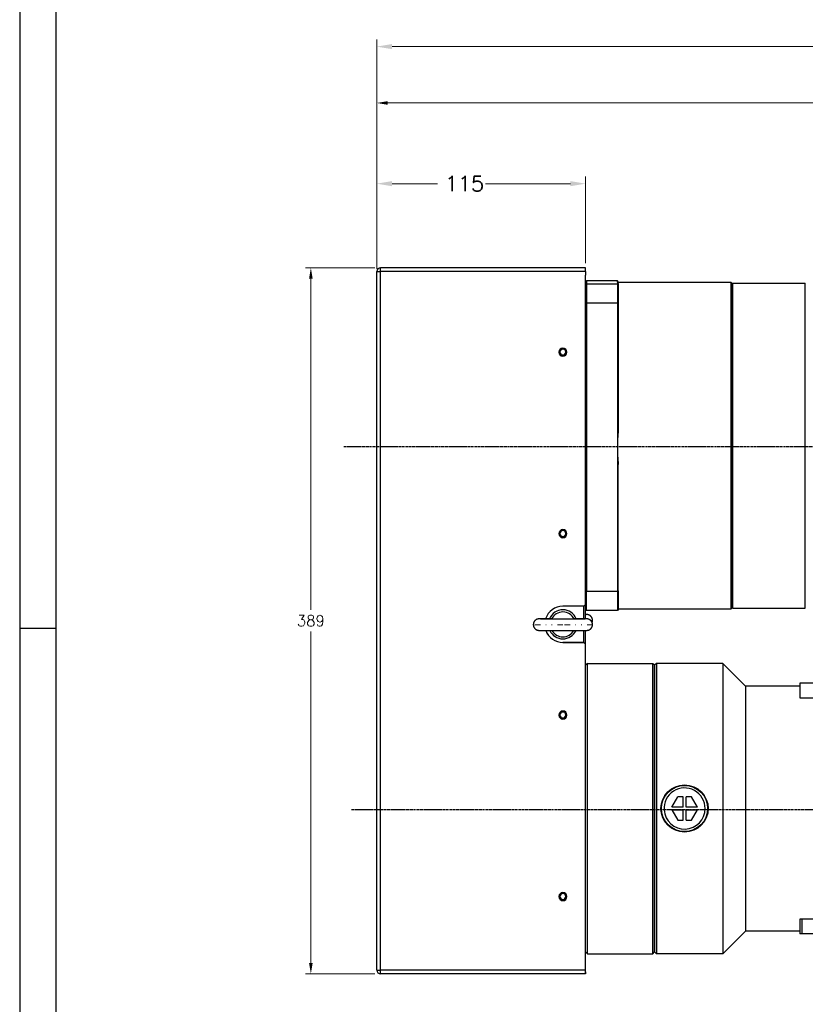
# Model space of a CAD drawing. Header units: inches. Extents: x 0 to 2382, y 0 to 1682.
# Tile 2 of 18: x 0 to 433, y 634 to 1176. Entities that reach past the tile are written whole.
import ezdxf

# ---------------------------------------------------------------- set-up
doc = ezdxf.new("R2010")
doc.units = ezdxf.units.IN
doc.linetypes.add('CENTER', pattern=[2, 1.25, -0.25, 0.25, -0.25])
doc.linetypes.add('DASHEDBIDOT', pattern=[12.4, 3, -3, 0.2, -3, 0.2, -3])
doc.layers.add('ATA-CENTER', color=133, linetype='CENTER')
doc.layers.add('ATA-TEXT', color=7, linetype='Continuous')
doc.layers.add('Layer0000', color=7, linetype='Continuous', lineweight=25)
doc.styles.get("Standard").update_dxf_attribs({"font": 'simplex.shx'})
doc.styles.add('주 문자 (ISO)', font='arial.ttf')
doc.dimstyles.new('ata_A0$0', dxfattribs={"dimtxt": 6, "dimasz": 6, "dimexe": 3, "dimexo": 3, "dimgap": 3, "dimtad": 0, "dimtih": 1, "dimtoh": 1, "dimdec": 6, "dimdsep": 46, "dimtxsty": 'Standard', "dimcen": 0, "dimclrd": 252, "dimclre": 252, "dimclrt": 4, "dimadec": 6, "dimazin": 2, "dimtfac": 1, "dimtdec": 6, "dimtofl": 0, "dimtmove": 0, "dimatfit": 3, "dimfxl": 0, "dimtolj": 1, "dimtzin": 0, "dimlwd": 0, "dimlwe": 0, "dimarcsym": 0})
doc.dimstyles.new('ata_A1', dxfattribs={"dimtxt": 4.2, "dimasz": 4.2, "dimexe": 2, "dimexo": 2, "dimgap": 2, "dimtad": 0, "dimtih": 1, "dimtoh": 1, "dimdec": 6, "dimdsep": 46, "dimtxsty": 'Standard', "dimcen": 0, "dimclrd": 252, "dimclre": 252, "dimclrt": 4, "dimadec": 6, "dimazin": 2, "dimtfac": 1, "dimtdec": 6, "dimtofl": 0, "dimtmove": 0, "dimatfit": 3, "dimfxl": 0, "dimtolj": 1, "dimtzin": 0, "dimlwd": 0, "dimlwe": 0, "dimarcsym": 0})

# ---------------------------------------------------------------- blocks, each defined once
blk = doc.blocks.new('*D10157')
at = {"layer": 'Defpoints', "color": 0}
for p in [(311.66, 1086.06), (311.66, 1038.18), (196.66, 1036.18)]:
    blk.add_point(p, dxfattribs=at)
at = {"layer": 'Layer0000', "color": 252, "linetype": 'Continuous', "lineweight": 0}
for p, q in [((196.66, 1040.18), (196.66, 1090.06)), ((205.06, 1086.06), (230.16, 1086.06)), ((303.26, 1086.06), (256.56, 1086.06)), ((311.66, 1042.18), (311.66, 1090.06))]:
    blk.add_line(p, q, dxfattribs=at)
at = {"layer": 'Layer0000', "color": 252}
for points in [[(205.06, 1087.46), (205.06, 1084.66), (196.66, 1086.06)], [(303.26, 1084.66), (303.26, 1087.46), (311.66, 1086.06)]]:
    blk.add_solid(points, dxfattribs=at)
at = {"layer": 'Layer0000', "color": 4, "lineweight": 25, "insert": (234.16, 1090.26), "char_height": 8.4, "attachment_point": 1}
blk.add_mtext('\\A1;115', dxfattribs=at)
blk = doc.blocks.new('*D10159')
at = {"layer": 'Defpoints', "color": 0}
for p in [(764.36, 1130.53), (196.66, 1036.18), (764.36, 990.18)]:
    blk.add_point(p, dxfattribs=at)
at = {"layer": 'Layer0000', "color": 252, "linetype": 'Continuous', "lineweight": 0}
for p, q in [((196.66, 1039.18), (196.66, 1133.53)), ((202.66, 1130.53), (465.51, 1130.53)), ((758.36, 1130.53), (495.51, 1130.53)), ((764.36, 993.18), (764.36, 1133.53))]:
    blk.add_line(p, q, dxfattribs=at)
at = {"layer": 'Layer0000', "color": 252}
for points in [[(202.66, 1131.53), (202.66, 1129.53), (196.66, 1130.53)], [(758.36, 1129.53), (758.36, 1131.53), (764.36, 1130.53)]]:
    blk.add_solid(points, dxfattribs=at)
at = {"layer": 'Layer0000', "color": 4, "lineweight": 25, "insert": (480.51, 1130.53), "char_height": 6, "attachment_point": 5}
blk.add_mtext('\\A1;567.7', dxfattribs=at)
blk = doc.blocks.new('*D10160')
at = {"color": 252, "lineweight": 0}
for p, q in [((195.66, 1039.73), (157.35, 1039.73)), ((160.35, 1033.73), (160.35, 851.23)), ((160.35, 656.73), (160.35, 839.23)), ((195.66, 650.73), (157.35, 650.73))]:
    blk.add_line(p, q, dxfattribs=at)
at = {"color": 252}
for points in [[(161.35, 1033.73), (159.35, 1033.73), (160.35, 1039.73)], [(159.35, 656.73), (161.35, 656.73), (160.35, 650.73)]]:
    blk.add_solid(points, dxfattribs=at)
at = {"layer": 'Defpoints', "color": 0}
for p in [(160.35, 1039.73), (198.66, 1039.73), (198.66, 650.73)]:
    blk.add_point(p, dxfattribs=at)
at = {"color": 4, "insert": (160.35, 845.23), "char_height": 6, "attachment_point": 5}
blk.add_mtext('\\A1;389', dxfattribs=at)
blk = doc.blocks.new('*D10158')
at = {"layer": 'Defpoints', "color": 0}
for p in [(1249.66, 1161.58), (196.66, 1036.18), (1249.66, 821.18)]:
    blk.add_point(p, dxfattribs=at)
at = {"layer": 'Layer0000', "color": 252, "linetype": 'Continuous', "lineweight": 0}
for p, q in [((196.66, 1040.18), (196.66, 1165.58)), ((205.06, 1161.58), (563.87, 1161.58)), ((1241.26, 1161.58), (599.84, 1161.58)), ((1249.66, 825.18), (1249.66, 1165.58))]:
    blk.add_line(p, q, dxfattribs=at)
at = {"layer": 'Layer0000', "color": 252}
for points in [[(205.06, 1162.98), (205.06, 1160.18), (196.66, 1161.58)], [(1241.26, 1160.18), (1241.26, 1162.98), (1249.66, 1161.58)]]:
    blk.add_solid(points, dxfattribs=at)
at = {"layer": 'Layer0000', "color": 4, "lineweight": 25, "insert": (567.87, 1165.78), "char_height": 8.4, "attachment_point": 1}
blk.add_mtext('\\A1;1053', dxfattribs=at)
blk = doc.blocks.new('ata-Border-A0-002')
at = {"color": 253, "ltscale": 0.5}
for p, q in [((0, 841), (0, 0)), ((10, 420.5), (0, 420.5))]:
    blk.add_line(p, q, dxfattribs=at)
blk.add_line((10, 12), (10, 829))

msp = doc.modelspace()

# ---------------------------------------------------------------- linework, layer by layer
msp.add_line((311.6623321, 662.7560453), (311.6623321, 820.7560453))
at = {"layer": 'ATA-CENTER'}
for p, q in [((178.5777623, 941.1827798), (769.6576547, 941.1827798)), ((182.8151091, 741.2466216), (1899.4093185, 741.2466216))]:
    msp.add_line(p, q, dxfattribs=at)
at = {"layer": 'Layer0000', "color": 7, "linetype": 'Continuous', "lineweight": 25}
for p, q in [((196.6623321, 652.7297062), (196.6623321, 1037.7278685)), ((196.6623321, 1035.7524441), (196.6623321, 1037.7277604)), ((311.6623321, 1039.7277604), (198.6623321, 1039.7277604)), ((311.6623321, 1039.7277604), (198.6623321, 1039.7277604)), ((198.6623321, 1037.7523361), (198.6623321, 1039.7276523)), ((311.6623321, 1039.7276523), (198.6623321, 1039.7276523)), ((198.6623321, 1035.7316513), (198.6623321, 1037.7523361)), ((311.6623321, 1037.7070757), (198.6623321, 1037.7070757)), ((198.6623321, 652.7089134), (198.6623321, 1037.7070757)), ((311.6623321, 1037.7523361), (311.6623321, 1039.7276523)), ((311.6623321, 1037.7523361), (311.6623321, 1035.7316513)), ((311.6623321, 854.2414603), (311.6623321, 1035.7316513)), ((312.1623321, 1032.5655613), (311.6623321, 1032.0636212)), ((311.6623321, 1030.4171778), (312.1623321, 1030.9151837)), ((312.1623321, 1032.5655613), (312.1623321, 1030.9151837)), ((329.1623321, 1032.5655613), (312.1623321, 1032.5655613)), ((312.1623321, 1030.9151837), (329.1623321, 1030.9151837)), ((312.1623321, 1030.9151837), (312.1623321, 1020.1778101)), ((329.1623319, 1031.7403725), (329.1623321, 1032.5655613)), ((329.1623319, 1031.7403725), (329.1623321, 1030.9151837)), ((329.6623321, 1032.0636211), (329.1623321, 1032.5655611)), ((329.1623321, 1030.9151837), (329.1623321, 1020.17781)), ((329.1623321, 1030.9151835), (329.6623321, 1030.4171777)), ((329.1705473, 1031.7452362), (391.6623321, 1031.7452362)), ((329.6623319, 1031.1419077), (329.6623321, 1030.4171778)), ((329.6623321, 1032.0636212), (329.662332, 1031.7452362)), ((391.6623319, 1031.7452363), (392.1623321, 1031.2452361)), ((391.6623321, 1031.7403725), (391.6623321, 1031.7452365)), ((391.6623321, 1031.7403725), (391.6623321, 851.7452365)), ((392.6623318, 1031.2452364), (392.1623318, 1030.7452364)), ((392.1623321, 852.2452368), (392.1623321, 1031.2452362)), ((392.6623318, 940.8147585), (392.6623319, 1031.2452365)), ((392.6623319, 1031.2452365), (432.6623319, 1031.2452365)), ((432.6623318, 940.8147585), (432.6623319, 1031.2452365)), ((329.6623321, 1030.4171778), (329.6623321, 1019.9938107)), ((312.1623321, 1020.1778101), (311.6623321, 1019.9938107)), ((329.1623321, 1020.17781), (312.1623321, 1020.1778101)), ((312.1623321, 1020.1778101), (312.1623321, 861.4413106)), ((329.1623321, 1020.17781), (329.1623319, 940.8095603)), ((329.6623321, 1019.9938109), (329.1623321, 1020.1778102)), ((329.6623321, 1019.9938107), (329.6623319, 950.2878918)), ((329.1623319, 940.8095603), (329.1623321, 861.4413107)), ((392.6623319, 852.2452365), (392.6623318, 940.8147585)), ((432.6623319, 852.2452365), (432.6623318, 940.8147585)), ((329.6623321, 861.6357064), (329.6623319, 931.3416253)), ((311.6623321, 861.6357063), (312.1623321, 861.4413106)), ((312.1623321, 861.4413106), (329.1623321, 861.4413107)), ((312.1623321, 850.9249116), (312.1623321, 861.4413106)), ((329.1623321, 861.4413104), (329.6623321, 861.6357061)), ((329.1623321, 861.4413107), (329.1623321, 850.9249116)), ((329.6623321, 861.6357064), (329.6623321, 851.4268517)), ((310.6623321, 853.2415144), (299.1623321, 853.2415144)), ((310.6623321, 853.2415144), (311.6623321, 854.2414603)), ((310.6623321, 846.3065929), (310.6623321, 853.2415144)), ((311.6623321, 846.283679), (311.6623321, 854.2414603)), ((391.6623319, 851.7452366), (392.1623321, 852.2452368)), ((392.6623318, 852.2452366), (392.1623318, 852.7452366)), ((392.6623319, 852.2452365), (432.6623319, 852.2452365)), ((311.6623321, 851.4268517), (312.1623321, 850.9249116)), ((329.1623321, 850.9249116), (312.1623321, 850.9249116)), ((329.6623321, 851.4268518), (329.1623321, 850.9249118)), ((329.6623321, 851.7452367), (391.6623321, 851.7452367)), ((310.6623321, 833.2633881), (310.6623321, 839.8729024)), ((311.6623321, 832.2634421), (311.6623321, 839.8958159)), ((310.6623321, 833.2633881), (299.1623321, 833.2633881)), ((299.1623321, 833.2425953), (310.6623321, 833.2425953)), ((310.6623321, 833.2633881), (311.6623321, 832.2634421)), ((310.6623321, 833.2425953), (310.6623321, 833.2633881)), ((310.6623321, 833.2425953), (311.6623321, 832.2426493)), ((311.6623321, 832.2426493), (311.6623321, 832.2634421)), ((311.6623321, 650.733489), (311.6623321, 832.2426493)), ((312.6623321, 821.7560453), (311.6623321, 820.7560453)), ((312.6623321, 821.7560453), (348.6623321, 821.7560453)), ((312.6623321, 661.7560453), (312.6623321, 821.7560453)), ((348.6623321, 821.7560453), (349.6623321, 820.7560453)), ((348.6623321, 661.7560453), (348.6623321, 821.7560453)), ((350.6623321, 821.7588285), (349.6623321, 820.7588285)), ((349.6623321, 820.7588285), (349.6623321, 662.7588285)), ((349.6623321, 662.7560453), (349.6623321, 820.753262)), ((387.1623321, 821.7588285), (350.6623321, 821.7588285)), ((350.6623321, 821.7588285), (350.6623321, 661.7588285)), ((387.1623321, 821.7588285), (399.6623321, 809.2588285)), ((387.1623321, 821.7588285), (387.1623321, 661.7588285)), ((429.6623321, 809.2588285), (399.6623321, 809.2588285)), ((399.6623321, 809.2588285), (399.6623321, 674.2588285)), ((429.6623321, 810.7588285), (429.6623321, 802.7588285)), ((1099.6623321, 810.7588285), (429.6623321, 810.7588285)), ((429.6623321, 802.7588285), (1099.6623321, 802.7588285)), ((359.1186588, 742.5588285), (362.4095554, 748.2588285)), ((365.3623321, 748.2588285), (362.4095554, 748.2588285)), ((365.3623321, 742.5588285), (365.3623321, 748.2588285)), ((369.9151089, 748.2588285), (366.9623321, 748.2588285)), ((366.9623321, 742.5588285), (366.9623321, 748.2588285)), ((373.2060054, 742.5588285), (369.9151089, 748.2588285)), ((365.3623321, 742.5588285), (359.1186588, 742.5588285)), ((359.1186588, 740.9588285), (362.4095554, 735.2588285)), ((359.1186588, 740.9588285), (365.3623321, 740.9588285)), ((365.3623321, 735.2588285), (365.3623321, 740.9588285)), ((373.2060054, 742.5588285), (366.9623321, 742.5588285)), ((366.9623321, 735.2588285), (366.9623321, 740.9588285)), ((366.9623321, 740.9588285), (373.2060054, 740.9588285)), ((369.9151089, 735.2588285), (373.2060054, 740.9588285)), ((362.4095554, 735.2588285), (365.3623321, 735.2588285)), ((366.9623321, 735.2588285), (369.9151089, 735.2588285)), ((429.6623321, 680.7588285), (429.6623321, 680.3401832)), ((430.5630241, 680.7588285), (429.6623321, 680.7588285)), ((429.6623321, 680.3401832), (429.6623321, 672.7588285)), ((430.6623321, 680.7588285), (430.5630241, 680.7588285)), ((430.6623321, 680.7588285), (430.6623321, 672.7588285)), ((1098.6623321, 680.7588285), (430.6623321, 680.7588285)), ((399.6623321, 674.2588285), (387.1623321, 661.7588285)), ((429.6623321, 674.2588285), (399.6623321, 674.2588285)), ((430.6623321, 672.7588285), (429.6623321, 672.7588285)), ((1098.6623321, 672.7588285), (430.6623321, 672.7588285)), ((312.6623321, 661.7560453), (311.6623321, 662.7560453)), ((348.6623321, 661.7560453), (349.6623321, 662.7560453)), ((350.6623321, 661.7588285), (349.6623321, 662.7588285)), ((312.6623321, 661.7560453), (348.6623321, 661.7560453)), ((387.1623321, 661.7588285), (350.6623321, 661.7588285)), ((198.6623321, 650.7297062), (198.6623321, 652.7089134)), ((311.6623321, 652.7089134), (198.6623321, 652.7089134)), ((311.6623321, 651.7276523), (311.6623321, 650.7086831)), ((311.6623321, 650.7276523), (198.6623321, 650.7276523))]:
    msp.add_line(p, q, dxfattribs=at)
at = {"layer": 'Layer0000', "color": 251, "linetype": 'DASHEDBIDOT', "lineweight": 18}
msp.add_line((299.1623321, 833.2425953), (299.1623321, 833.2633881), dxfattribs=at)
at = {"layer": 'Layer0000', "color": 7, "linetype": 'Continuous', "lineweight": 25}
for centre, radius in [((329.1666748, 1031.7408936), 0.004374), ((366.1623321, 741.7588285), 13), ((366.1623321, 741.7588285), 12.7)]:
    msp.add_circle(centre, radius, dxfattribs=at)
for centre, radius, start, end in [((198.6623321, 1037.7277604), 2, 90.000126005, 179.999941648), ((198.6622781, 1037.7277064), 1.999946, 89.998451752, 179.998451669), ((198.1623862, 1085.8162342), 48.1117561, 268.213312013, 270.595391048), ((198.6622796, 1037.7278118), 1.9999487, 89.998496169, 178.807331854), ((198.662116, 1035.7524441), 1.9997839, 178.808859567, 179.999999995), ((332.4512052, 1033.9800302), 3.9790393, 214.254095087, 225.501458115), ((299.1623321, 993.2338444), 2.25, 0.002643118, 179.997356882), ((299.1623321, 993.234052), 2.25, 180.002643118, 359.997356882), ((299.1623321, 993.2548461), 2.250001, 180.532145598, 359.467854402), ((299.1623321, 993.2546649), 1.65, 0.002643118, 179.997356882), ((299.1623321, 993.2548171), 1.65, 180.002643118, 359.997356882), ((299.1623321, 993.3171995), 1.6500029, 182.167818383, 357.832181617), ((419.300301, 940.8069673), 90.1379691, 173.962326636, 179.99835172), ((419.0051542, 940.8069717), 89.8428224, 179.998349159, 186.047591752), ((299.1623321, 893.2392488), 2.25, 0.002643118, 179.997356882), ((299.1623321, 893.2394564), 2.25, 180.002643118, 359.997356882), ((299.1623321, 893.2602505), 2.250001, 180.532145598, 359.467854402), ((299.1623321, 893.2600693), 1.65, 0.002643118, 179.997356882), ((299.1623321, 893.2602215), 1.65, 180.002643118, 359.997356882), ((299.1623321, 893.3226039), 1.6500029, 182.167818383, 357.832181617), ((299.1621719, 843.2415678), 9.9999466, 89.999082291, 161.984134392), ((299.1623321, 843.2622857), 8.0001526, 22.726336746, 157.273662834), ((292.76245, 846.182033), 0.1811215, 352.445989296, 78.38912158), ((299.1623321, 843.1968487), 6.8892868, 25.458170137, 154.541829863), ((305.5621475, 846.1819919), 0.1810499, 101.438366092, 187.543881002), ((311.3534826, 858.6408212), 10.0537769, 271.760388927, 273.414565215), ((290.4525988, 832.8489439), 13.5400893, 78.521455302, 79.405669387), ((307.8720654, 832.8489442), 13.540089, 100.594330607, 101.478544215), ((312.3100817, 845.4826529), 3.1522504, 337.692169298, 359.996846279), ((299.162182, 843.2425651), 9.9999699, 199.868075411, 270.000859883), ((299.1621827, 843.2633595), 9.9999715, 199.995293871, 270.000855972), ((299.1623321, 843.2634311), 8.0001709, 205.451066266, 334.548933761), ((299.1623321, 843.1978779), 6.8893093, 209.379211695, 330.620788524), ((299.1623321, 793.2446532), 2.25, 0.002643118, 179.997356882), ((299.1623321, 793.2448608), 2.25, 180.002643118, 359.997356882), ((299.1623321, 793.2656549), 2.250001, 180.532145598, 359.467854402), ((299.1623321, 793.2654737), 1.65, 0.002643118, 179.997356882), ((299.1623321, 793.2656259), 1.65, 180.002643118, 359.997356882), ((299.1623321, 793.3280083), 1.6500029, 182.167818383, 357.832181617), ((366.1623321, 741.7588285), 11.325189, 0, 184.050689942), ((366.1623321, 741.7588285), 11.325189, 184.050689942, 0), ((299.1623321, 693.2500576), 2.25, 0.002643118, 179.997356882), ((299.1623321, 693.2708781), 1.65, 0.002643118, 179.997356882), ((299.1623321, 693.2502652), 2.25, 180.002643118, 359.997356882), ((299.1623321, 693.2710593), 2.250001, 180.532145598, 359.467854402), ((299.1623321, 693.2710303), 1.65, 180.002643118, 359.997356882), ((299.1623321, 693.3334127), 1.6500029, 182.167818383, 357.832181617), ((198.1623862, 700.8180719), 48.1117561, 268.213312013, 270.595391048), ((198.6623321, 652.7297062), 2, 180.000058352, 269.999873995)]:
    msp.add_arc(centre, radius, start, end, dxfattribs=at)
at = {"layer": 'Layer0000', "color": 251, "linetype": 'DASHEDBIDOT', "lineweight": 18}
msp.add_arc((314.5508066, 852.3259777), 6.9039371, 268.991389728, 277.586902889, dxfattribs=at)
at = {"layer": 'Layer0000', "color": 7, "linetype": 'Continuous', "lineweight": 25}
for points, knots in [([(292.7904155, 846.3593903), (291.9982337, 846.3548445), (290.2369105, 846.3411767), (288.4660751, 846.3208012), (287.0883937, 846.2965206), (286.4149257, 846.2762619), (286.0667449, 846.261083), (285.8148807, 846.2455814), (285.496953, 846.2086883), (285.1194193, 846.1152702), (284.8314854, 846.0175042), (284.3213559, 845.7751883), (283.6294233, 845.2125706), (283.0835654, 844.3537908), (282.8626054, 843.4835659), (282.8623321, 843.0897475)], [0.63491212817, 0.63491212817, 0.63491212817, 0.67156634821, 0.72374412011, 0.77798519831, 0.83220635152, 0.85733654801, 0.88371562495, 0.90111854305, 0.91440726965, 0.91983642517, 0.92766368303, 0.94313899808, 0.96376971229, 0.98412580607, 1, 1, 1]), ([(315.4623321, 843.0897475), (315.4619881, 843.4921917), (315.3006077, 844.115698), (315.050326, 844.6946945), (314.5100159, 845.4020967), (313.7631601, 845.9149362), (313.2055392, 846.1188878), (312.8615373, 846.1987404), (312.6380087, 846.2301416), (312.4574996, 846.2479089), (312.2379559, 846.2621802), (311.915828, 846.2760185), (311.2215209, 846.2969968), (309.8176231, 846.3213275), (308.0059638, 846.3420542), (306.237715, 846.3553597), (305.5271347, 846.3594311)], [0, 0, 0, 0.01620656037, 0.02608607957, 0.04173524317, 0.06203263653, 0.0784318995, 0.08713221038, 0.09610127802, 0.10554747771, 0.11957059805, 0.14198730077, 0.16767821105, 0.22382202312, 0.27699587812, 0.33233710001, 0.36521256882, 0.36521256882, 0.36521256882]), ([(315.4623321, 845.4824793), (315.4620589, 845.8762977), (315.2410988, 846.7465226), (314.6952409, 847.6053024), (314.0033083, 848.1679201), (313.4931788, 848.410236), (313.2052449, 848.508002), (312.8277112, 848.6014201), (312.5097835, 848.6383132), (312.2579193, 848.6538149), (311.8964944, 848.6695565), (311.6623321, 848.6764284)], [0, 0, 0, 0.0317472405, 0.07245795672, 0.11371789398, 0.14466740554, 0.16032135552, 0.17117927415, 0.19775576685, 0.23256034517, 0.28531659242, 0.33955746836, 0.33955746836, 0.33955746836]), ([(282.8623321, 843.0897475), (282.8626761, 842.6873034), (283.0240565, 842.0637971), (283.2743382, 841.4848006), (283.8146482, 840.7773983), (284.5615019, 840.2645605), (285.119106, 840.0606137), (285.4630956, 839.9807604), (285.6866308, 839.9493563), (285.8671422, 839.931588), (286.0866857, 839.917316), (286.4088178, 839.9034772), (287.1031361, 839.8824984), (288.5070412, 839.8581676), (290.3188322, 839.8374401), (292.5047661, 839.8209948), (294.8670586, 839.8098474), (297.6091428, 839.8030412), (299.1623321, 839.8030349)], [0, 0, 0, 0.0324142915, 0.0521740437, 0.0834735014, 0.1240697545, 0.1568692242, 0.1742693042, 0.1922072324, 0.2110996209, 0.2391458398, 0.2839814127, 0.335367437, 0.4476602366, 0.554011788, 0.6646982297, 0.7719585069, 0.8745278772, 1, 1, 1]), ([(299.1623321, 846.1030349), (297.6172092, 846.1030413), (294.8902864, 846.1098087), (292.5443298, 846.1208777), (290.3793198, 846.1371621), (288.5982141, 846.1575363), (287.2215268, 846.1814734), (286.5271811, 846.2032086), (286.3751678, 846.2117822), (286.3723773, 846.2121608)], [0, 0, 0, 0.1636505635, 0.2974128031, 0.4371451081, 0.5812562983, 0.7191420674, 0.8685088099, 0.9635059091, 1, 1, 1]), ([(311.9522869, 846.2121608), (311.9494964, 846.2117822), (311.7972101, 846.2031989), (311.3289825, 846.1884806), (310.5354225, 846.1702906), (308.9793207, 846.1479109), (307.0151751, 846.1293506), (304.7375821, 846.1151701), (302.3292715, 846.106489), (300.1613487, 846.1030366), (299.1623321, 846.1030349)], [0, 0, 0, 0.036494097, 0.1314912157, 0.20159811, 0.341056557, 0.4851435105, 0.6233780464, 0.7670296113, 0.8939624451, 1, 1, 1]), ([(299.1623321, 839.8030349), (300.1663482, 839.8030366), (302.3455447, 839.8065068), (304.0934612, 839.812805), (305.9406203, 839.8216596), (308.1110574, 839.838501), (309.4777266, 839.85436), (311.0332398, 839.8768841), (311.9158502, 839.9034774), (312.2379781, 839.917316), (312.4575221, 839.931588), (312.6380335, 839.9493563), (312.8615686, 839.9807604), (313.2055582, 840.0606137), (313.7631623, 840.2645605), (314.510016, 840.7773983), (315.050326, 841.4848006), (315.3006077, 842.0637971), (315.4619881, 842.6873034), (315.4623321, 843.0897475)], [0, 0, 0, 0.0812810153, 0.1785922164, 0.2311414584, 0.3431822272, 0.4498821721, 0.5082887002, 0.6646315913, 0.7160177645, 0.7608534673, 0.7888997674, 0.8077922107, 0.8257301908, 0.8431303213, 0.8759298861, 0.9165262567, 0.9478258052, 0.9675856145, 1, 1, 1])]:
    msp.add_open_spline(points, degree=2, knots=knots, dxfattribs=at)
at = {"layer": 'Layer0000', "color": 251, "linetype": 'DASHEDBIDOT', "lineweight": 18}
for points in [[(299.1623321, 842.9202862), (282.8623321, 842.9202862), (282.8623321, 843.0897475)], [(315.4623321, 843.0897475), (315.4623321, 842.9202862), (299.1623321, 842.9202862)]]:
    msp.add_rational_spline(points, [1, 0.707106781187, 1], degree=2, dxfattribs=at)

# ---------------------------------------------------------------- block references
at = {"xscale": 2, "yscale": 2, "zscale": 2}
msp.add_blockref('ata-Border-A0-002', (0, 0), dxfattribs=at)

# ---------------------------------------------------------------- texts
at = {"layer": 'ATA-TEXT', "color": 7, "insert": (40.6420117, 1622.9922291), "char_height": 6.006, "attachment_point": 1, "line_spacing_factor": 0.987388, "style": '주 문자 (ISO)'}
msp.add_mtext('{\\fArial|b1|i0|c129|p34;\\H3.42860x;\\L<ATA SERVO PRESS>SERVO PRESS>}\\P{\\fArial|b0|i0|c129|p34;\\H2.85705x;MODEL : OACIS}{\\fArial|b0|i0|c0|p34;\\H2.85705x; }{\\fArial|b0|i0|c129|p34;\\H2.85705x;P080-P100-600-150-A}{\\fArial|b0|i0|c0|p34;\\H2.85705x;6V200}\\P{\\fArial|b0|i0|c129|p34;\\H2.85705x;MAX LOAD :}{\\fArial|b0|i0|c0|p34;\\H2.85705x; ±80kN, }{\\fArial|b0|i0|c129|p34;\\H2.85705x;±90 kN, ±100kN}\\P{\\fArial|b0|i0|c129|p34;\\H2.85705x;TRAVEL : 600 mm}\\P{\\fArial|b0|i0|c129|p34;\\H2.85705x;MAX SPEED : 150 mm/s}\\P{\\fArial|b0|i0|c129|p34;\\H1.71423x;□ Max allowable tooling weight is 1% of full capacity.}\\P{\\fArial|b0|i0|c129|p34;\\H1.71423x;□ Figure in [ ] represent the dimension without brake.}\\P{\\fArial|b0|i0|c129|p34;\\H1.71423x;□ Position Repeatability  }{\\fArial|b0|i0|c129|p34;\\H1.71423x;<}{\\fArial|b0|i0|c129|p34;\\H1.71423x; 0.01 mm}\\P{\\fArial|b0|i0|c129|p34;\\H1.71423x;□ Load Linearity }{\\fArial|b0|i0|c129|p34;\\H1.71423x;<}{\\fArial|b0|i0|c129|p34;\\H1.71423x; 0.5 % of Full Capa}\\P{\\fArial|b0|i0|c129|p34;\\H1.71423x;□ Load Accuracy }{\\fArial|b0|i0|c129|p34;\\H1.71423x;<}{\\fArial|b0|i0|c129|p34;\\H1.71423x; 1 %  of Full Capa}\\P{\\fArial|b0|i0|c129|p34;\\H1.71423x;□ Weight }{\\fArial|b0|i0|c0|p34;\\H1.71423x;≈}{\\fArial|b0|i0|c129|p34;\\H1.71423x; 91kg}', dxfattribs=at)

# ---------------------------------------------------------------- dimensions: what is measured, and where the dimension line sits
dim = msp.add_linear_dim(base=(160.3469876, 1039.7276523), p1=(198.6623321, 650.7276523), p2=(198.6623321, 1039.7276523), angle=90, dimstyle='ata_A0$0')
dim.commit()
dim.dimension.update_dxf_attribs({"geometry": '*D10160', "text_midpoint": (160.3469876, 845.2276523)})
at = {"layer": 'Layer0000', "color": 7, "linetype": 'Continuous', "lineweight": 25}
for base, p1, p2, picture, middle in [((1249.6623321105, 1161.5821337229), (196.6623321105, 1036.1827797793), (1249.6623321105, 821.1827797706), '*D10158', (581.8586729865, 1161.5821337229)), ((311.6623321, 1086.0593271), (196.6623321, 1036.1827798), (311.6623321, 1038.1827798), '*D10157', (243.358673, 1086.0593271))]:
    dim = msp.add_linear_dim(base=base, p1=p1, p2=p2, angle=180, dimstyle='ata_A1', override={"dimscale": 2, "dimtol": 0, "dimlim": 0, "dimtp": 0, "dimtm": 0, "dimtfac": 0.5, "dimtdec": 6, "dimtolj": 1, "dimtzin": 0}, dxfattribs=at)
    dim.commit()
    dim.dimension.update_dxf_attribs({"geometry": picture, "text_midpoint": middle, "dimtype": 160})
dim = msp.add_linear_dim(base=(764.3623319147, 1130.5325921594), p1=(196.6623321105, 1036.1827797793), p2=(764.3623319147, 990.1827802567), dimstyle='ata_A0$0', dxfattribs=at)
dim.commit()
dim.dimension.update_dxf_attribs({"geometry": '*D10159', "text_midpoint": (480.5123320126, 1130.5325921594)})

doc.saveas('drawing.dxf')
